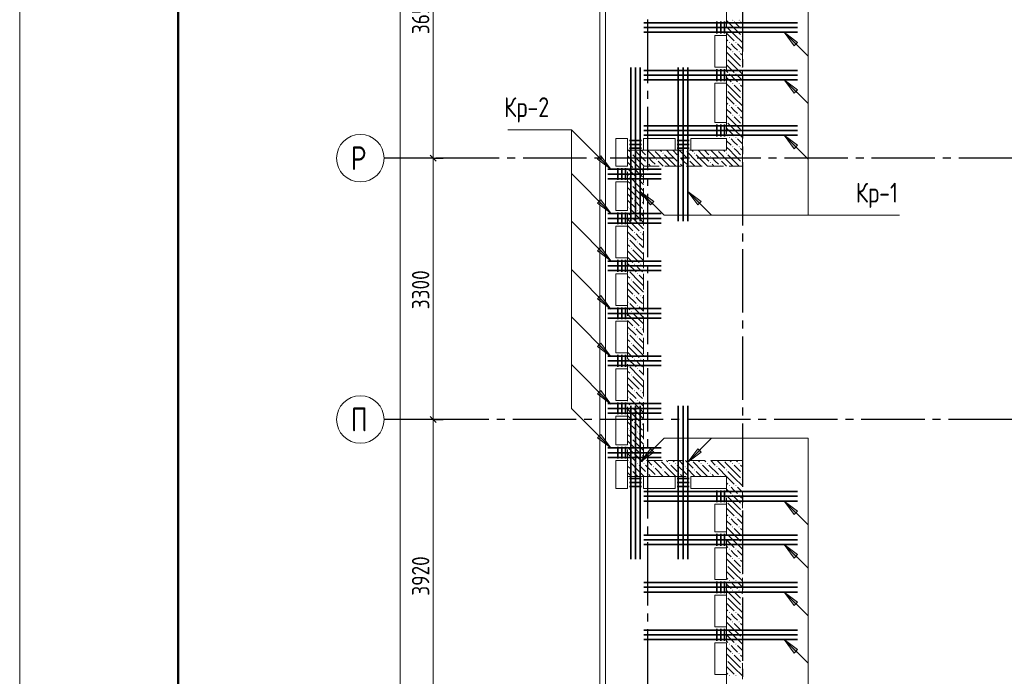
# Model space of a CAD drawing. Header units: millimetres. Extents: x 0 to 43617, y 0 to 59400.
# Tile 23 of 33: x 0 to 12429, y 46926 to 55220. Entities that reach past the tile are written whole.
import ezdxf

# ---------------------------------------------------------------- set-up
doc = ezdxf.new("R2010")
doc.units = ezdxf.units.MM
doc.linetypes.add('______2', pattern=[270, 200, -70])
doc.linetypes.add('______5', pattern=[1100, 800, -100, 100, -100])
for name, color, linetype, lineweight in [('S1 Стержни арматуры фон', 7, 'Continuous', 25), ('Standard', 7, 'Continuous', 25), ('Оси', 40, '______5', 18), ('Позиционная метка номер позиции', 7, 'Continuous', 13), ('Поперечное армирование AW фон', 7, 'Continuous', 25)]:
    doc.layers.add(name, color=color, linetype=linetype, lineweight=lineweight)
doc.layers.add('ЖБ Перекрытие верхний уровень', color=7, linetype='Continuous', lineweight=25, true_color=0xe0e0ff)
doc.layers.add('ЖБ Стена верхний уровень', color=7, linetype='Continuous', lineweight=25, true_color=0x006e00)
doc.styles.add('GOST 2.304-81', font='txt')
doc.styles.add('ISOCPEUR', font='txt')

msp = doc.modelspace()

# ---------------------------------------------------------------- hatches: boundary and pattern name
at = {"layer": 'ЖБ Стена верхний уровень', "linetype": 'Continuous', "lineweight": 18, "transparency": 33554687}
for points in [[(8994, 55213), (9001, 55220), (9007, 55213), (9001, 55207)], [(9074, 55213), (9081, 55220), (9087, 55213), (9081, 55207)], [(8924, 55137), (8927, 55133), (8924, 55130)], [(9114, 55093), (9121, 55100), (9124, 55097), (9124, 55090), (9121, 55087)], [(8954, 54933), (8961, 54940), (8967, 54933), (8961, 54927)], [(9034, 54933), (9041, 54940), (9047, 54933), (9041, 54927)], [(9114, 55013), (9121, 55020), (9124, 55017), (9124, 55010), (9121, 55007)], [(8994, 54813), (9001, 54820), (9007, 54813), (9001, 54807)], [(9074, 54813), (9081, 54820), (9087, 54813), (9081, 54807)], [(8924, 54737), (8927, 54733), (8924, 54730)], [(9114, 54693), (9121, 54700), (9124, 54697), (9124, 54690), (9121, 54687)], [(9114, 54613), (9121, 54620), (9124, 54617), (9124, 54610), (9121, 54607)], [(8954, 54533), (8961, 54540), (8967, 54533), (8961, 54527)], [(9034, 54533), (9041, 54540), (9047, 54533), (9041, 54527)], [(8924, 54337), (8927, 54333), (8924, 54330)], [(8994, 54413), (9001, 54420), (9007, 54413), (9001, 54407)], [(9074, 54413), (9081, 54420), (9087, 54413), (9081, 54407)], [(9114, 54293), (9121, 54300), (9124, 54297), (9124, 54290), (9121, 54287)], [(9114, 54213), (9121, 54220), (9124, 54217), (9124, 54210), (9121, 54207)], [(8954, 54133), (8961, 54140), (8967, 54133), (8961, 54127)], [(9034, 54133), (9041, 54140), (9047, 54133), (9041, 54127)], [(8994, 54013), (9001, 54020), (9007, 54013), (9001, 54007)], [(9074, 54013), (9081, 54020), (9087, 54013), (9081, 54007)], [(8924, 53937), (8927, 53933), (8924, 53930)], [(9114, 53893), (9121, 53900), (9124, 53897), (9124, 53890), (9121, 53887)], [(9114, 53813), (9121, 53820), (9124, 53817), (9124, 53810), (9121, 53807)], [(8954, 53733), (8961, 53740), (8967, 53733), (8961, 53727)], [(9034, 53733), (9041, 53740), (9047, 53733), (9041, 53727)], [(8004, 53570), (8001, 53567), (7998, 53570)], [(8404, 53570), (8401, 53567), (8398, 53570)], [(8804, 53570), (8801, 53567), (8798, 53570)], [(8994, 53613), (9001, 53620), (9007, 53613), (9001, 53607)], [(9074, 53613), (9081, 53620), (9087, 53613), (9081, 53607)], [(7714, 53533), (7721, 53540), (7727, 53533), (7721, 53527)], [(7914, 53493), (7921, 53500), (7927, 53493), (7921, 53487)], [(8034, 53453), (8041, 53460), (8047, 53453), (8041, 53447)], [(8114, 53533), (8121, 53540), (8127, 53533), (8121, 53527)], [(8314, 53493), (8321, 53500), (8327, 53493), (8321, 53487)], [(8434, 53453), (8441, 53460), (8447, 53453), (8441, 53447)], [(8514, 53533), (8521, 53540), (8527, 53533), (8521, 53527)], [(8714, 53493), (8721, 53500), (8727, 53493), (8721, 53487)], [(8834, 53453), (8841, 53460), (8847, 53453), (8841, 53447)], [(8914, 53533), (8921, 53540), (8927, 53533), (8921, 53527)], [(9114, 53493), (9121, 53500), (9124, 53497), (9124, 53490), (9121, 53487)], [(7754, 53333), (7761, 53340), (7767, 53333), (7761, 53327)], [(7834, 53333), (7841, 53340), (7847, 53333), (7841, 53327)], [(7914, 53413), (7921, 53420), (7927, 53413), (7921, 53407)], [(8034, 53373), (8041, 53380), (8047, 53373), (8044, 53370), (8038, 53370)], [(8314, 53413), (8321, 53420), (8327, 53413), (8321, 53407)], [(8434, 53373), (8441, 53380), (8447, 53373), (8444, 53370), (8438, 53370)], [(8714, 53413), (8721, 53420), (8727, 53413), (8721, 53407)], [(8834, 53373), (8841, 53380), (8847, 53373), (8844, 53370), (8838, 53370)], [(9114, 53413), (9121, 53420), (9124, 53417), (9124, 53410), (9121, 53407)], [(7674, 53253), (7681, 53260), (7687, 53253), (7681, 53247)], [(7794, 53213), (7801, 53220), (7807, 53213), (7801, 53207)], [(7714, 53133), (7721, 53140), (7727, 53133), (7721, 53127)], [(7674, 52853), (7681, 52860), (7687, 52853), (7681, 52847)], [(7754, 52933), (7761, 52940), (7767, 52933), (7761, 52927)], [(7834, 52933), (7841, 52940), (7847, 52933), (7841, 52927)], [(7714, 52733), (7721, 52740), (7727, 52733), (7721, 52727)], [(7794, 52813), (7801, 52820), (7807, 52813), (7801, 52807)], [(7674, 52453), (7681, 52460), (7687, 52453), (7681, 52447)], [(7754, 52533), (7761, 52540), (7767, 52533), (7761, 52527)], [(7834, 52533), (7841, 52540), (7847, 52533), (7841, 52527)], [(7714, 52333), (7721, 52340), (7727, 52333), (7721, 52327)], [(7794, 52413), (7801, 52420), (7807, 52413), (7801, 52407)], [(7754, 52133), (7761, 52140), (7767, 52133), (7761, 52127)], [(7834, 52133), (7841, 52140), (7847, 52133), (7841, 52127)], [(7674, 52053), (7681, 52060), (7687, 52053), (7681, 52047)], [(7794, 52013), (7801, 52020), (7807, 52013), (7801, 52007)], [(7714, 51933), (7721, 51940), (7727, 51933), (7721, 51927)], [(7754, 51733), (7761, 51740), (7767, 51733), (7761, 51727)], [(7834, 51733), (7841, 51740), (7847, 51733), (7841, 51727)], [(7674, 51653), (7681, 51660), (7687, 51653), (7681, 51647)], [(7794, 51613), (7801, 51620), (7807, 51613), (7801, 51607)], [(7714, 51533), (7721, 51540), (7727, 51533), (7721, 51527)], [(7754, 51333), (7761, 51340), (7767, 51333), (7761, 51327)], [(7834, 51333), (7841, 51340), (7847, 51333), (7841, 51327)], [(7674, 51253), (7681, 51260), (7687, 51253), (7681, 51247)], [(7794, 51213), (7801, 51220), (7807, 51213), (7801, 51207)], [(7714, 51133), (7721, 51140), (7727, 51133), (7721, 51127)], [(7674, 50853), (7681, 50860), (7687, 50853), (7681, 50847)], [(7754, 50933), (7761, 50940), (7767, 50933), (7761, 50927)], [(7834, 50933), (7841, 50940), (7847, 50933), (7841, 50927)], [(7714, 50733), (7721, 50740), (7727, 50733), (7721, 50727)], [(7794, 50813), (7801, 50820), (7807, 50813), (7801, 50807)], [(7754, 50533), (7761, 50540), (7767, 50533), (7761, 50527)], [(7834, 50533), (7841, 50540), (7847, 50533), (7841, 50527)], [(7674, 50453), (7681, 50460), (7687, 50453), (7681, 50447)], [(7714, 50333), (7721, 50340), (7727, 50333), (7721, 50327)], [(7794, 50413), (7801, 50420), (7807, 50413), (7801, 50407)], [(7754, 50133), (7761, 50140), (7767, 50133), (7761, 50127)], [(7834, 50133), (7841, 50140), (7847, 50133), (7841, 50127)], [(7674, 50053), (7681, 50060), (7687, 50053), (7681, 50047)], [(7794, 50013), (7801, 50020), (7807, 50013), (7801, 50007)], [(7714, 49933), (7721, 49940), (7727, 49933), (7721, 49927)], [(7754, 49733), (7761, 49740), (7767, 49733), (7761, 49727)], [(7834, 49733), (7841, 49740), (7847, 49733), (7841, 49727)], [(7674, 49653), (7681, 49660), (7687, 49653), (7684, 49650), (7678, 49650)], [(7684, 49650), (7681, 49647), (7678, 49650)], [(7794, 49613), (7801, 49620), (7807, 49613), (7801, 49607)], [(7874, 49613), (7881, 49620), (7887, 49613), (7881, 49607)], [(8084, 49650), (8081, 49647), (8078, 49650)], [(8194, 49613), (8201, 49620), (8207, 49613), (8201, 49607)], [(8274, 49613), (8281, 49620), (8287, 49613), (8281, 49607)], [(8484, 49650), (8481, 49647), (8478, 49650)], [(8594, 49613), (8601, 49620), (8607, 49613), (8601, 49607)], [(8674, 49613), (8681, 49620), (8687, 49613), (8681, 49607)], [(8884, 49650), (8881, 49647), (8878, 49650)], [(8994, 49613), (9001, 49620), (9007, 49613), (9001, 49607)], [(9074, 49613), (9081, 49620), (9087, 49613), (9081, 49607)], [(7714, 49533), (7721, 49540), (7727, 49533), (7721, 49527)], [(7914, 49493), (7921, 49500), (7927, 49493), (7921, 49487)], [(7994, 49573), (8001, 49580), (8007, 49573), (8001, 49567)], [(8114, 49533), (8121, 49540), (8127, 49533), (8121, 49527)], [(8314, 49493), (8321, 49500), (8327, 49493), (8321, 49487)], [(8394, 49573), (8401, 49580), (8407, 49573), (8401, 49567)], [(8514, 49533), (8521, 49540), (8527, 49533), (8521, 49527)], [(8714, 49493), (8721, 49500), (8727, 49493), (8721, 49487)], [(8794, 49573), (8801, 49580), (8807, 49573), (8801, 49567)], [(8914, 49533), (8921, 49540), (8924, 49537), (8924, 49530), (8921, 49527)], [(8924, 49537), (8927, 49533), (8924, 49530)], [(9114, 49493), (9121, 49500), (9124, 49497), (9124, 49490), (9121, 49487)], [(8034, 49453), (8041, 49460), (8047, 49453), (8044, 49450), (8038, 49450)], [(8434, 49453), (8441, 49460), (8447, 49453), (8444, 49450), (8438, 49450)], [(8834, 49453), (8841, 49460), (8847, 49453), (8844, 49450), (8838, 49450)], [(9114, 49413), (9121, 49420), (9124, 49417), (9124, 49410), (9121, 49407)], [(8954, 49333), (8961, 49340), (8967, 49333), (8961, 49327)], [(8994, 49213), (9001, 49220), (9007, 49213), (9001, 49207)], [(9034, 49333), (9041, 49340), (9047, 49333), (9041, 49327)], [(9074, 49213), (9081, 49220), (9087, 49213), (9081, 49207)], [(8924, 49137), (8927, 49133), (8924, 49130)], [(9114, 49093), (9121, 49100), (9124, 49097), (9124, 49090), (9121, 49087)], [(9114, 49013), (9121, 49020), (9124, 49017), (9124, 49010), (9121, 49007)], [(8954, 48933), (8961, 48940), (8967, 48933), (8961, 48927)], [(9034, 48933), (9041, 48940), (9047, 48933), (9041, 48927)], [(8924, 48737), (8927, 48733), (8924, 48730)], [(8994, 48813), (9001, 48820), (9007, 48813), (9001, 48807)], [(9074, 48813), (9081, 48820), (9087, 48813), (9081, 48807)], [(9114, 48693), (9121, 48700), (9124, 48697), (9124, 48690), (9121, 48687)], [(9114, 48613), (9121, 48620), (9124, 48617), (9124, 48610), (9121, 48607)], [(8954, 48533), (8961, 48540), (8967, 48533), (8961, 48527)], [(9034, 48533), (9041, 48540), (9047, 48533), (9041, 48527)], [(8994, 48413), (9001, 48420), (9007, 48413), (9001, 48407)], [(9074, 48413), (9081, 48420), (9087, 48413), (9081, 48407)], [(8924, 48337), (8927, 48333), (8924, 48330)], [(9114, 48293), (9121, 48300), (9124, 48297), (9124, 48290), (9121, 48287)], [(8954, 48133), (8961, 48140), (8967, 48133), (8961, 48127)], [(9034, 48133), (9041, 48140), (9047, 48133), (9041, 48127)], [(9114, 48213), (9121, 48220), (9124, 48217), (9124, 48210), (9121, 48207)], [(8994, 48013), (9001, 48020), (9007, 48013), (9001, 48007)], [(9074, 48013), (9081, 48020), (9087, 48013), (9081, 48007)], [(8924, 47937), (8927, 47933), (8924, 47930)], [(9114, 47893), (9121, 47900), (9124, 47897), (9124, 47890), (9121, 47887)], [(8954, 47733), (8961, 47740), (8967, 47733), (8961, 47727)], [(9034, 47733), (9041, 47740), (9047, 47733), (9041, 47727)], [(9114, 47813), (9121, 47820), (9124, 47817), (9124, 47810), (9121, 47807)], [(8994, 47613), (9001, 47620), (9007, 47613), (9001, 47607)], [(9074, 47613), (9081, 47620), (9087, 47613), (9081, 47607)], [(8924, 47537), (8927, 47533), (8924, 47530)], [(9114, 47493), (9121, 47500), (9124, 47497), (9124, 47490), (9121, 47487)], [(9114, 47413), (9121, 47420), (9124, 47417), (9124, 47410), (9121, 47407)], [(8954, 47333), (8961, 47340), (8967, 47333), (8961, 47327)], [(9034, 47333), (9041, 47340), (9047, 47333), (9041, 47327)], [(8924, 47137), (8927, 47133), (8924, 47130)], [(8994, 47213), (9001, 47220), (9007, 47213), (9001, 47207)], [(9074, 47213), (9081, 47220), (9087, 47213), (9081, 47207)], [(9114, 47093), (9121, 47100), (9124, 47097), (9124, 47090), (9121, 47087)], [(9114, 47013), (9121, 47020), (9124, 47017), (9124, 47010), (9121, 47007)], [(8954, 46933), (8961, 46940), (8967, 46933), (8961, 46927)], [(9034, 46933), (9041, 46940), (9047, 46933), (9041, 46927)]]:
    msp.add_hatch(color=7, dxfattribs=at).paths.add_polyline_path(points, flags=16)
at = {"layer": 'Позиционная метка номер позиции', "linetype": 'Continuous', "lineweight": 13, "transparency": 33554687}
for points in [[(9778, 54890), (9651, 55060), (9820, 54933)], [(9778, 54290), (9651, 54460), (9820, 54333)], [(9778, 53590), (9651, 53760), (9820, 53633)], [(9778, 53590), (9651, 53760), (9820, 53633)], [(7337, 53500), (7464, 53330), (7294, 53457)], [(7961, 52880), (7834, 53050), (8004, 52923)], [(7961, 52880), (7834, 53050), (8004, 52923)], [(8561, 52880), (8434, 53050), (8604, 52923)], [(7337, 52945), (7464, 52775), (7294, 52902)], [(7337, 52345), (7464, 52175), (7294, 52302)], [(7337, 51735), (7464, 51565), (7294, 51692)], [(7337, 51135), (7464, 50965), (7294, 51092)], [(7337, 50535), (7464, 50365), (7294, 50492)], [(7337, 49980), (7464, 49810), (7294, 49937)], [(7337, 49980), (7464, 49810), (7294, 49937)], [(8004, 49759), (7834, 49632), (7961, 49801)], [(8004, 49759), (7834, 49632), (7961, 49801)], [(8604, 49759), (8434, 49632), (8561, 49801)], [(9778, 48970), (9651, 49140), (9820, 49013)], [(9778, 48420), (9651, 48590), (9820, 48463)], [(9778, 47820), (9651, 47990), (9820, 47863)], [(9778, 47220), (9651, 47390), (9820, 47263)]]:
    msp.add_hatch(color=7, dxfattribs=at).paths.add_polyline_path(points, flags=16)

# ---------------------------------------------------------------- linework, layer by layer
at = {"layer": 'S1 Стержни арматуры фон', "color": 7, "linetype": 'Continuous', "lineweight": 35, "transparency": 33554687}
for p, q in [((7880, 55180), (9818, 55180)), ((7880, 55180), (9818, 55180)), ((7880, 55120), (9818, 55120)), ((7880, 55120), (9818, 55120)), ((7880, 55060), (9818, 55060)), ((7880, 55060), (9818, 55060)), ((7714, 54614), (7714, 52676)), ((7714, 54614), (7714, 52676)), ((7774, 54614), (7774, 52676)), ((7774, 54614), (7774, 52676)), ((7834, 54614), (7834, 52676)), ((7834, 54614), (7834, 52676)), ((7880, 54580), (9818, 54580)), ((7880, 54580), (9818, 54580)), ((8314, 54614), (8314, 52676)), ((8314, 54614), (8314, 52676)), ((8374, 54614), (8374, 52676)), ((8374, 54614), (8374, 52676)), ((8434, 54614), (8434, 52676)), ((8434, 54614), (8434, 52676)), ((7880, 54520), (9818, 54520)), ((7880, 54520), (9818, 54520)), ((7880, 54460), (9818, 54460)), ((7880, 54460), (9818, 54460)), ((7880, 53880), (9818, 53880)), ((7880, 53880), (9818, 53880)), ((7880, 53820), (9818, 53820)), ((7880, 53820), (9818, 53820)), ((7880, 53760), (9818, 53760)), ((7880, 53760), (9818, 53760)), ((7424, 53330), (8096, 53330)), ((7424, 53270), (8096, 53270)), ((7424, 53210), (8096, 53210)), ((7424, 52770), (8096, 52770)), ((7424, 52710), (8096, 52710)), ((7424, 52650), (8096, 52650)), ((7424, 52170), (8096, 52170)), ((7424, 52110), (8096, 52110)), ((7424, 52050), (8096, 52050)), ((7424, 51570), (8096, 51570)), ((7424, 51510), (8096, 51510)), ((7424, 51450), (8096, 51450)), ((7424, 50970), (8096, 50970)), ((7424, 50910), (8096, 50910)), ((7424, 50850), (8096, 50850)), ((7424, 50370), (8096, 50370)), ((7714, 50344), (7714, 48406)), ((7714, 50344), (7714, 48406)), ((7774, 50344), (7774, 48406)), ((7774, 50344), (7774, 48406)), ((7834, 50344), (7834, 48406)), ((7834, 50344), (7834, 48406)), ((8314, 50344), (8314, 48406)), ((8314, 50344), (8314, 48406)), ((8374, 50344), (8374, 48406)), ((8374, 50344), (8374, 48406)), ((8434, 50344), (8434, 48406)), ((8434, 50344), (8434, 48406)), ((7424, 50310), (8096, 50310)), ((7424, 50250), (8096, 50250)), ((7424, 49810), (8096, 49810)), ((7424, 49750), (8096, 49750)), ((7424, 49690), (8096, 49690)), ((7880, 49260), (9818, 49260)), ((7880, 49260), (9818, 49260)), ((7880, 49200), (9818, 49200)), ((7880, 49200), (9818, 49200)), ((7880, 49140), (9818, 49140)), ((7880, 49140), (9818, 49140)), ((7880, 48710), (9818, 48710)), ((7880, 48710), (9818, 48710)), ((7880, 48650), (9818, 48650)), ((7880, 48650), (9818, 48650)), ((7880, 48590), (9818, 48590)), ((7880, 48590), (9818, 48590)), ((7880, 48110), (9818, 48110)), ((7880, 48110), (9818, 48110)), ((7880, 48050), (9818, 48050)), ((7880, 48050), (9818, 48050)), ((7880, 47990), (9818, 47990)), ((7880, 47990), (9818, 47990)), ((7880, 47510), (9818, 47510)), ((7880, 47510), (9818, 47510)), ((7880, 47450), (9818, 47450)), ((7880, 47450), (9818, 47450)), ((7880, 47390), (9818, 47390)), ((7880, 47390), (9818, 47390))]:
    msp.add_line(p, q, dxfattribs=at)
at = {"layer": 'Standard', "color": 7, "linetype": 'Continuous', "lineweight": 13, "transparency": 33554687}
for p, q in [((5221, 53470), (5221, 57120)), ((5221, 50170), (5221, 53470)), ((5221, 46250), (5221, 50170))]:
    msp.add_line(p, q, dxfattribs=at)
at = {"layer": 'Standard', "color": 251, "linetype": 'Continuous', "lineweight": -3, "true_color": 0x656565, "transparency": 33554687}
for p, q in [((5221, 53470), (5096, 53470)), ((5221, 53470), (5346, 53470)), ((5221, 50170), (5096, 50170)), ((5221, 50170), (5346, 50170))]:
    msp.add_line(p, q, dxfattribs=at)
at = {"layer": 'Standard', "color": 7, "linetype": 'Continuous', "lineweight": 25, "transparency": 33554687}
for p, q in [((5258, 53433), (5183, 53508)), ((5258, 50133), (5183, 50208))]:
    msp.add_line(p, q, dxfattribs=at)
at = {"layer": 'Standard', "color": 7, "linetype": 'Continuous', "lineweight": 13, "transparency": 33554687}
msp.add_lwpolyline([(0, 0), (42000, 0), (42000, 59400), (0, 59400), (0, 0)], close=True, dxfattribs=at)
at = {"layer": 'Standard', "color": 7, "linetype": 'Continuous', "lineweight": 50, "transparency": 33554687}
msp.add_lwpolyline([(2000, 58900), (41500, 58900), (41500, 500), (2000, 500), (2000, 58900)], close=True, dxfattribs=at)
at = {"layer": 'Standard', "color": 254, "linetype": 'Continuous', "lineweight": 13, "true_color": 0xc4c4ff, "transparency": 33554687}
msp.add_lwpolyline([(7324, 10030), (33149, 10030), (33149, 57295), (7324, 57295), (7324, 10030)], dxfattribs=at)
at = {"layer": 'Standard', "color": 7, "linetype": 'Continuous', "lineweight": 13, "transparency": 33554687}
msp.add_lwpolyline([(4802, 10630), (4802, 33448), (4802, 33448), (4802, 57120)], dxfattribs=at)
at = {"layer": 'Standard', "color": 251, "linetype": 'Continuous', "lineweight": -3, "true_color": 0x656565, "transparency": 33554687}
for points in [[(5221, 53470), (5204, 53470), (5204, 53470), (4700, 53470)], [(5221, 50170), (5204, 50170), (5204, 50170), (5204, 50170), (5204, 50170), (4700, 50170)]]:
    msp.add_lwpolyline(points, dxfattribs=at)
at = {"layer": 'ЖБ Перекрытие верхний уровень', "color": 7, "linetype": 'Continuous', "lineweight": 18, "transparency": 33554687}
for p, q in [((7394, 57220), (7394, 22670)), ((8774, 55020), (8924, 55020)), ((8774, 54620), (8774, 55020)), ((8924, 55020), (8924, 54620)), ((8924, 54620), (8774, 54620)), ((8774, 53920), (8774, 54420)), ((8774, 54420), (8924, 54420)), ((8924, 54420), (8924, 53920)), ((8924, 53920), (8774, 53920)), ((7524, 53720), (7674, 53720)), ((7524, 53370), (7524, 53720)), ((7674, 53720), (7674, 53370)), ((7874, 53570), (7874, 53720)), ((7874, 53720), (8274, 53720)), ((8274, 53720), (8274, 53570)), ((8474, 53570), (8474, 53720)), ((8474, 53720), (8924, 53720)), ((8924, 53720), (8924, 53570)), ((8274, 53570), (7874, 53570)), ((8924, 53570), (8474, 53570)), ((7674, 53370), (7524, 53370)), ((7524, 52810), (7524, 53170)), ((7524, 53170), (7674, 53170)), ((7674, 53170), (7674, 52810)), ((7674, 52810), (7524, 52810)), ((7524, 52610), (7674, 52610)), ((7524, 52210), (7524, 52610)), ((7674, 52610), (7674, 52210)), ((7674, 52210), (7524, 52210)), ((7524, 51610), (7524, 52010)), ((7524, 52010), (7674, 52010)), ((7674, 52010), (7674, 51610)), ((7674, 51610), (7524, 51610)), ((7524, 51410), (7674, 51410)), ((7524, 51010), (7524, 51410)), ((7674, 51410), (7674, 51010)), ((7674, 51010), (7524, 51010)), ((7524, 50410), (7524, 50810)), ((7524, 50810), (7674, 50810)), ((7674, 50810), (7674, 50410)), ((7674, 50410), (7524, 50410)), ((7524, 50210), (7674, 50210)), ((7524, 49850), (7524, 50210)), ((7674, 50210), (7674, 49850)), ((7674, 49850), (7524, 49850)), ((7524, 49300), (7524, 49650)), ((7524, 49650), (7674, 49650)), ((7674, 49650), (7674, 49300)), ((7874, 49300), (7874, 49450)), ((7874, 49450), (8274, 49450)), ((8274, 49450), (8274, 49300)), ((8474, 49300), (8474, 49450)), ((8474, 49450), (8924, 49450)), ((8924, 49450), (8924, 49300)), ((7674, 49300), (7524, 49300)), ((8274, 49300), (7874, 49300)), ((8924, 49300), (8474, 49300)), ((8774, 48750), (8774, 49100)), ((8774, 49100), (8924, 49100)), ((8924, 49100), (8924, 48750)), ((8924, 48750), (8774, 48750)), ((8774, 48550), (8924, 48550)), ((8774, 48150), (8774, 48550)), ((8924, 48550), (8924, 48150)), ((8924, 48150), (8774, 48150)), ((8774, 47950), (8924, 47950)), ((8774, 47550), (8774, 47950)), ((8924, 47950), (8924, 47550)), ((8924, 47550), (8774, 47550)), ((8774, 47350), (8924, 47350)), ((8774, 46950), (8774, 47350)), ((8924, 47350), (8924, 46950)), ((8924, 46950), (8774, 46950))]:
    msp.add_line(p, q, dxfattribs=at)
at = {"layer": 'ЖБ Стена верхний уровень', "color": 251, "linetype": '______2', "lineweight": 13, "true_color": 0x656565, "transparency": 33554687}
for p, q in [((8924, 57220), (8924, 53570)), ((9124, 53570), (9124, 57020)), ((7874, 53570), (7674, 53570)), ((7674, 53570), (7674, 49650)), ((8924, 53570), (7874, 53570)), ((9124, 53370), (9124, 53570)), ((7874, 49650), (7874, 53370)), ((7874, 53370), (9124, 53370)), ((7674, 49650), (7674, 49450)), ((8924, 49650), (7874, 49650)), ((9124, 49650), (8924, 49650)), ((9124, 46350), (9124, 49650)), ((7674, 49450), (8924, 49450)), ((8924, 49450), (8924, 43050))]:
    msp.add_line(p, q, dxfattribs=at)
at = {"layer": 'ЖБ Стена верхний уровень', "color": 9, "linetype": 'Continuous', "lineweight": 18, "true_color": 0xc7c7c7, "transparency": 33554687}
for p, q in [((9021, 55113), (8924, 55210)), ((9021, 55193), (9101, 55113)), ((9101, 55193), (9124, 55170)), ((8941, 55113), (9021, 55033)), ((9021, 55113), (9101, 55033)), ((8941, 55033), (8924, 55050)), ((8924, 54970), (8941, 54953)), ((8941, 55033), (9021, 54953)), ((9021, 55033), (9124, 54930)), ((8924, 54890), (8981, 54833)), ((9021, 54873), (8981, 54913)), ((9061, 54833), (9021, 54873)), ((9061, 54913), (9124, 54850)), ((9021, 54713), (8924, 54810)), ((8941, 54713), (9021, 54633)), ((9021, 54793), (9101, 54713)), ((9021, 54713), (9101, 54633)), ((9101, 54793), (9124, 54770)), ((8941, 54633), (8924, 54650)), ((8924, 54570), (8941, 54553)), ((8941, 54633), (9021, 54553)), ((9021, 54633), (9124, 54530)), ((8924, 54490), (8981, 54433)), ((9021, 54473), (8981, 54513)), ((9061, 54433), (9021, 54473)), ((9061, 54513), (9124, 54450)), ((9021, 54313), (8924, 54410)), ((9021, 54393), (9101, 54313)), ((9101, 54393), (9124, 54370)), ((8941, 54233), (8924, 54250)), ((8941, 54313), (9021, 54233)), ((8941, 54233), (9021, 54153)), ((9021, 54313), (9101, 54233)), ((9021, 54233), (9124, 54130)), ((8924, 54170), (8941, 54153)), ((8924, 54090), (8981, 54033)), ((9021, 54073), (8981, 54113)), ((9061, 54033), (9021, 54073)), ((9061, 54113), (9124, 54050)), ((9021, 53913), (8924, 54010)), ((9021, 53993), (9101, 53913)), ((9101, 53993), (9124, 53970)), ((8941, 53833), (8924, 53850)), ((8941, 53913), (9021, 53833)), ((8941, 53833), (9021, 53753)), ((9021, 53913), (9101, 53833)), ((9021, 53833), (9124, 53730)), ((8924, 53770), (8941, 53753)), ((9021, 53673), (8981, 53713)), ((9061, 53713), (9124, 53650)), ((7684, 53570), (7701, 53553)), ((7821, 53513), (7764, 53570)), ((7844, 53570), (7874, 53540)), ((7924, 53570), (8021, 53473)), ((8084, 53570), (8101, 53553)), ((8221, 53513), (8164, 53570)), ((8244, 53570), (8301, 53513)), ((8324, 53570), (8421, 53473)), ((8484, 53570), (8501, 53553)), ((8621, 53513), (8564, 53570)), ((8644, 53570), (8701, 53513)), ((8724, 53570), (8821, 53473)), ((8884, 53570), (8901, 53553)), ((8924, 53690), (8981, 53633)), ((8964, 53570), (8924, 53610)), ((9021, 53513), (8964, 53570)), ((9061, 53633), (9021, 53673)), ((9021, 53593), (9044, 53570)), ((9044, 53570), (9101, 53513)), ((9101, 53593), (9124, 53570)), ((7741, 53433), (7674, 53500)), ((7741, 53513), (7821, 53433)), ((7821, 53513), (7874, 53460)), ((7874, 53540), (7901, 53513)), ((7874, 53460), (7901, 53433)), ((7981, 53433), (7941, 53473)), ((8141, 53433), (8021, 53553)), ((8141, 53513), (8221, 53433)), ((8221, 53513), (8301, 53433)), ((8381, 53433), (8341, 53473)), ((8541, 53433), (8421, 53553)), ((8541, 53513), (8621, 53433)), ((8621, 53513), (8701, 53433)), ((8781, 53433), (8741, 53473)), ((8941, 53433), (8821, 53553)), ((8941, 53513), (9021, 53433)), ((9021, 53513), (9101, 53433)), ((7674, 53420), (7741, 53353)), ((7674, 53340), (7781, 53233)), ((7741, 53433), (7821, 53353)), ((7821, 53433), (7874, 53380)), ((7874, 53380), (7884, 53370)), ((7941, 53393), (7964, 53370)), ((8021, 53393), (7981, 53433)), ((8061, 53433), (8124, 53370)), ((8141, 53433), (8204, 53370)), ((8221, 53433), (8284, 53370)), ((8341, 53393), (8364, 53370)), ((8421, 53393), (8381, 53433)), ((8461, 53433), (8524, 53370)), ((8541, 53433), (8604, 53370)), ((8621, 53433), (8684, 53370)), ((8741, 53393), (8764, 53370)), ((8821, 53393), (8781, 53433)), ((8861, 53433), (8924, 53370)), ((8941, 53433), (9004, 53370)), ((9021, 53433), (9084, 53370)), ((7821, 53113), (7701, 53233)), ((7821, 53273), (7781, 53313)), ((7861, 53233), (7821, 53273)), ((7861, 53313), (7874, 53300)), ((7674, 53180), (7701, 53153)), ((7741, 53033), (7674, 53100)), ((7741, 53113), (7821, 53033)), ((7821, 53193), (7874, 53140)), ((7821, 53113), (7874, 53060)), ((7674, 53020), (7741, 52953)), ((7741, 53033), (7821, 52953)), ((7821, 53033), (7874, 52980)), ((7674, 52940), (7781, 52833)), ((7821, 52713), (7701, 52833)), ((7821, 52873), (7781, 52913)), ((7861, 52833), (7821, 52873)), ((7861, 52913), (7874, 52900)), ((7674, 52780), (7701, 52753)), ((7741, 52633), (7674, 52700)), ((7741, 52713), (7821, 52633)), ((7821, 52793), (7874, 52740)), ((7821, 52713), (7874, 52660)), ((7674, 52620), (7741, 52553)), ((7741, 52633), (7821, 52553)), ((7821, 52633), (7874, 52580)), ((7674, 52540), (7781, 52433)), ((7821, 52473), (7781, 52513)), ((7861, 52433), (7821, 52473)), ((7861, 52513), (7874, 52500)), ((7674, 52380), (7701, 52353)), ((7821, 52313), (7701, 52433)), ((7821, 52393), (7874, 52340)), ((7741, 52233), (7674, 52300)), ((7674, 52220), (7741, 52153)), ((7741, 52313), (7821, 52233)), ((7741, 52233), (7821, 52153)), ((7821, 52313), (7874, 52260)), ((7821, 52233), (7874, 52180)), ((7674, 52140), (7781, 52033)), ((7821, 52073), (7781, 52113)), ((7861, 52113), (7874, 52100)), ((7674, 51980), (7701, 51953)), ((7821, 51913), (7701, 52033)), ((7861, 52033), (7821, 52073)), ((7821, 51993), (7874, 51940)), ((7741, 51833), (7674, 51900)), ((7741, 51913), (7821, 51833)), ((7741, 51833), (7821, 51753)), ((7821, 51913), (7874, 51860)), ((7821, 51833), (7874, 51780)), ((7674, 51820), (7741, 51753)), ((7674, 51740), (7781, 51633)), ((7821, 51673), (7781, 51713)), ((7861, 51713), (7874, 51700)), ((7821, 51513), (7701, 51633)), ((7861, 51633), (7821, 51673)), ((7821, 51593), (7874, 51540)), ((7674, 51580), (7701, 51553)), ((7741, 51433), (7674, 51500)), ((7741, 51513), (7821, 51433)), ((7821, 51513), (7874, 51460)), ((7674, 51420), (7741, 51353)), ((7674, 51340), (7781, 51233)), ((7741, 51433), (7821, 51353)), ((7821, 51433), (7874, 51380)), ((7821, 51113), (7701, 51233)), ((7821, 51273), (7781, 51313)), ((7861, 51233), (7821, 51273)), ((7861, 51313), (7874, 51300)), ((7674, 51180), (7701, 51153)), ((7741, 51033), (7674, 51100)), ((7741, 51113), (7821, 51033)), ((7821, 51193), (7874, 51140)), ((7821, 51113), (7874, 51060)), ((7674, 51020), (7741, 50953)), ((7741, 51033), (7821, 50953)), ((7821, 51033), (7874, 50980)), ((7674, 50940), (7781, 50833)), ((7821, 50873), (7781, 50913)), ((7861, 50833), (7821, 50873)), ((7861, 50913), (7874, 50900)), ((7674, 50780), (7701, 50753)), ((7821, 50713), (7701, 50833)), ((7741, 50713), (7821, 50633)), ((7821, 50793), (7874, 50740)), ((7821, 50713), (7874, 50660)), ((7741, 50633), (7674, 50700)), ((7674, 50620), (7741, 50553)), ((7741, 50633), (7821, 50553)), ((7821, 50633), (7874, 50580)), ((7674, 50540), (7781, 50433)), ((7821, 50473), (7781, 50513)), ((7861, 50433), (7821, 50473)), ((7861, 50513), (7874, 50500)), ((7674, 50380), (7701, 50353)), ((7821, 50313), (7701, 50433)), ((7821, 50393), (7874, 50340)), ((7741, 50233), (7674, 50300)), ((7674, 50220), (7741, 50153)), ((7741, 50313), (7821, 50233)), ((7741, 50233), (7821, 50153)), ((7821, 50313), (7874, 50260)), ((7821, 50233), (7874, 50180)), ((7674, 50140), (7781, 50033)), ((7821, 50073), (7781, 50113)), ((7861, 50113), (7874, 50100)), ((7674, 49980), (7701, 49953)), ((7821, 49913), (7701, 50033)), ((7861, 50033), (7821, 50073)), ((7821, 49993), (7874, 49940)), ((7741, 49833), (7674, 49900)), ((7741, 49913), (7821, 49833)), ((7821, 49913), (7874, 49860)), ((7674, 49820), (7741, 49753)), ((7674, 49740), (7764, 49650)), ((7741, 49833), (7821, 49753)), ((7821, 49833), (7874, 49780)), ((7821, 49513), (7701, 49633)), ((7764, 49650), (7781, 49633)), ((7821, 49673), (7781, 49713)), ((7844, 49650), (7821, 49673)), ((7821, 49593), (7901, 49513)), ((7861, 49633), (7844, 49650)), ((7861, 49713), (7874, 49700)), ((7901, 49593), (8021, 49473)), ((7924, 49650), (7981, 49593)), ((8004, 49650), (8101, 49553)), ((8221, 49513), (8101, 49633)), ((8164, 49650), (8181, 49633)), ((8221, 49593), (8301, 49513)), ((8261, 49633), (8244, 49650)), ((8301, 49593), (8421, 49473)), ((8324, 49650), (8381, 49593)), ((8404, 49650), (8501, 49553)), ((8621, 49513), (8501, 49633)), ((8564, 49650), (8581, 49633)), ((8621, 49593), (8701, 49513)), ((8661, 49633), (8644, 49650)), ((8701, 49593), (8821, 49473)), ((8724, 49650), (8781, 49593)), ((8804, 49650), (8901, 49553)), ((8924, 49610), (8901, 49633)), ((9021, 49513), (8924, 49610)), ((8964, 49650), (8981, 49633)), ((9021, 49593), (9101, 49513)), ((9061, 49633), (9044, 49650)), ((9101, 49593), (9124, 49570)), ((7674, 49580), (7701, 49553)), ((7724, 49450), (7674, 49500)), ((7741, 49513), (7804, 49450)), ((7821, 49513), (7884, 49450)), ((7964, 49450), (7941, 49473)), ((8124, 49450), (8021, 49553)), ((8141, 49513), (8204, 49450)), ((8221, 49513), (8284, 49450)), ((8364, 49450), (8341, 49473)), ((8524, 49450), (8421, 49553)), ((8541, 49513), (8604, 49450)), ((8621, 49513), (8684, 49450)), ((8764, 49450), (8741, 49473)), ((8924, 49450), (8821, 49553)), ((8941, 49513), (9021, 49433)), ((9021, 49513), (9101, 49433)), ((8941, 49433), (8924, 49450)), ((8924, 49370), (8941, 49353)), ((8941, 49433), (9021, 49353)), ((9021, 49433), (9124, 49330)), ((8924, 49290), (8981, 49233)), ((9021, 49273), (8981, 49313)), ((9061, 49233), (9021, 49273)), ((9061, 49313), (9124, 49250)), ((9021, 49113), (8924, 49210)), ((8941, 49113), (9021, 49033)), ((9021, 49193), (9101, 49113)), ((9021, 49113), (9101, 49033)), ((9101, 49193), (9124, 49170)), ((8941, 49033), (8924, 49050)), ((8941, 49033), (9021, 48953)), ((9021, 49033), (9124, 48930)), ((8924, 48970), (8941, 48953)), ((8924, 48890), (8981, 48833)), ((9021, 48873), (8981, 48913)), ((9061, 48833), (9021, 48873)), ((9061, 48913), (9124, 48850)), ((9021, 48713), (8924, 48810)), ((9021, 48793), (9101, 48713)), ((9101, 48793), (9124, 48770)), ((8941, 48633), (8924, 48650)), ((8941, 48713), (9021, 48633)), ((8941, 48633), (9021, 48553)), ((9021, 48713), (9101, 48633)), ((9021, 48633), (9124, 48530)), ((8924, 48570), (8941, 48553)), ((8924, 48490), (8981, 48433)), ((9021, 48473), (8981, 48513)), ((9061, 48433), (9021, 48473)), ((9061, 48513), (9124, 48450)), ((9021, 48313), (8924, 48410)), ((9021, 48393), (9101, 48313)), ((9101, 48393), (9124, 48370)), ((8941, 48233), (8924, 48250)), ((8941, 48313), (9021, 48233)), ((8941, 48233), (9021, 48153)), ((9021, 48313), (9101, 48233)), ((9021, 48233), (9124, 48130)), ((8924, 48170), (8941, 48153)), ((9021, 48073), (8981, 48113)), ((9061, 48113), (9124, 48050)), ((8924, 48090), (8981, 48033)), ((9021, 47913), (8924, 48010)), ((9061, 48033), (9021, 48073)), ((9021, 47993), (9101, 47913)), ((9101, 47993), (9124, 47970)), ((8941, 47913), (9021, 47833)), ((9021, 47913), (9101, 47833)), ((8941, 47833), (8924, 47850)), ((8924, 47770), (8941, 47753)), ((8941, 47833), (9021, 47753)), ((9021, 47833), (9124, 47730)), ((8924, 47690), (8981, 47633)), ((9021, 47513), (8924, 47610)), ((9021, 47673), (8981, 47713)), ((9061, 47633), (9021, 47673)), ((9061, 47713), (9124, 47650)), ((8941, 47513), (9021, 47433)), ((9021, 47593), (9101, 47513)), ((9021, 47513), (9101, 47433)), ((9101, 47593), (9124, 47570)), ((8941, 47433), (8924, 47450)), ((8924, 47370), (8941, 47353)), ((8941, 47433), (9021, 47353)), ((9021, 47433), (9124, 47330)), ((8924, 47290), (8981, 47233)), ((9021, 47273), (8981, 47313)), ((9061, 47233), (9021, 47273)), ((9061, 47313), (9124, 47250)), ((9021, 47113), (8924, 47210)), ((8941, 47113), (9021, 47033)), ((9021, 47193), (9101, 47113)), ((9021, 47113), (9101, 47033)), ((9101, 47193), (9124, 47170)), ((8941, 47033), (8924, 47050)), ((8941, 47033), (9021, 46953)), ((9021, 47033), (9124, 46930)), ((8924, 46970), (8941, 46953))]:
    msp.add_line(p, q, dxfattribs=at)
at = {"layer": 'Оси', "color": 8, "linetype": '______5', "lineweight": -3, "transparency": 33554687}
for p, q in [((9124, 57820), (9124, 7100)), ((7924, 57420), (7924, 7100)), ((22554, 53470), (4600, 53470)), ((26824, 50170), (4600, 50170))]:
    msp.add_line(p, q, dxfattribs=at)
at = {"layer": 'Оси', "color": 7, "linetype": 'Continuous', "lineweight": 13, "transparency": 33554687}
for centre in [(4300, 53470), (4300, 50170)]:
    msp.add_circle(centre, 300, dxfattribs=at)
at = {"layer": 'Позиционная метка номер позиции', "color": 7, "linetype": 'Continuous', "lineweight": 13, "transparency": 33554687}
for p, q in [((9651, 55060), (9951, 54760)), ((9651, 55060), (9651, 55060)), ((9651, 55060), (9651, 55060)), ((9651, 55060), (9651, 55060)), ((9651, 55060), (9820, 54933)), ((9778, 54890), (9651, 55060)), ((9820, 54933), (9778, 54890)), ((9799, 54912), (9810, 54901)), ((9651, 54460), (9951, 54160)), ((9651, 54460), (9651, 54460)), ((9651, 54460), (9651, 54460)), ((9651, 54460), (9651, 54460)), ((9651, 54460), (9820, 54333)), ((9778, 54290), (9651, 54460)), ((9820, 54333), (9778, 54290)), ((9799, 54312), (9810, 54301)), ((9651, 53760), (9651, 53760)), ((9651, 53760), (9651, 53760)), ((9651, 53760), (9651, 53760)), ((9651, 53760), (9820, 53633)), ((9778, 53590), (9651, 53760)), ((9651, 53760), (9951, 53460)), ((9651, 53760), (9651, 53760)), ((9651, 53760), (9651, 53760)), ((9651, 53760), (9651, 53760)), ((9651, 53760), (9820, 53633)), ((9778, 53590), (9651, 53760)), ((9820, 53633), (9778, 53590)), ((9820, 53633), (9778, 53590)), ((9799, 53612), (9810, 53601)), ((9799, 53612), (9810, 53601)), ((7294, 53457), (7337, 53500)), ((7464, 53330), (7294, 53457)), ((7316, 53478), (7305, 53489)), ((7337, 53500), (7464, 53330)), ((7464, 53330), (7464, 53330)), ((7464, 53330), (7464, 53330)), ((7464, 53330), (7464, 53330)), ((7464, 52775), (6964, 53275)), ((7834, 53050), (7834, 53050)), ((7834, 53050), (7834, 53050)), ((7834, 53050), (7834, 53050)), ((7834, 53050), (8004, 52923)), ((7961, 52880), (7834, 53050)), ((7834, 53050), (8134, 52750)), ((7834, 53050), (7834, 53050)), ((7834, 53050), (7834, 53050)), ((7834, 53050), (7834, 53050)), ((7834, 53050), (8004, 52923)), ((7961, 52880), (7834, 53050)), ((8434, 53050), (8734, 52750)), ((8434, 53050), (8434, 53050)), ((8434, 53050), (8434, 53050)), ((8434, 53050), (8434, 53050)), ((8434, 53050), (8604, 52923)), ((8561, 52880), (8434, 53050)), ((7294, 52902), (7337, 52945)), ((7464, 52775), (7294, 52902)), ((7316, 52923), (7305, 52934)), ((7337, 52945), (7464, 52775)), ((8004, 52923), (7961, 52880)), ((8004, 52923), (7961, 52880)), ((7982, 52902), (7993, 52891)), ((7982, 52902), (7993, 52891)), ((8604, 52923), (8561, 52880)), ((8582, 52902), (8593, 52891)), ((7464, 52775), (7464, 52775)), ((7464, 52775), (7464, 52775)), ((7464, 52775), (7464, 52775)), ((7464, 52175), (6964, 52675)), ((7294, 52302), (7337, 52345)), ((7316, 52323), (7305, 52334)), ((7337, 52345), (7464, 52175)), ((7464, 52175), (7294, 52302)), ((7464, 52175), (7464, 52175)), ((7464, 52175), (7464, 52175)), ((7464, 52175), (7464, 52175)), ((7464, 51565), (6964, 52065)), ((7294, 51692), (7337, 51735)), ((7316, 51713), (7305, 51724)), ((7337, 51735), (7464, 51565)), ((7464, 51565), (7294, 51692)), ((7464, 50965), (6964, 51465)), ((7464, 51565), (7464, 51565)), ((7464, 51565), (7464, 51565)), ((7464, 51565), (7464, 51565)), ((7294, 51092), (7337, 51135)), ((7464, 50965), (7294, 51092)), ((7316, 51113), (7305, 51124)), ((7337, 51135), (7464, 50965)), ((7464, 50965), (7464, 50965)), ((7464, 50965), (7464, 50965)), ((7464, 50965), (7464, 50965)), ((7464, 50365), (6964, 50865)), ((7294, 50492), (7337, 50535)), ((7464, 50365), (7294, 50492)), ((7316, 50513), (7305, 50524)), ((7337, 50535), (7464, 50365)), ((7464, 50365), (7464, 50365)), ((7464, 50365), (7464, 50365)), ((7464, 50365), (7464, 50365)), ((7464, 49810), (6964, 50310)), ((7294, 49937), (7337, 49980)), ((7294, 49937), (7337, 49980)), ((7316, 49958), (7305, 49969)), ((7316, 49958), (7305, 49969)), ((7337, 49980), (7464, 49810)), ((7337, 49980), (7464, 49810)), ((7464, 49810), (7294, 49937)), ((7464, 49810), (7294, 49937)), ((7834, 49632), (8134, 49932)), ((8434, 49632), (8734, 49932)), ((7464, 49810), (7464, 49810)), ((7464, 49810), (7464, 49810)), ((7464, 49810), (7464, 49810)), ((7464, 49810), (7464, 49810)), ((7464, 49810), (7464, 49810)), ((7464, 49810), (7464, 49810)), ((7834, 49632), (7961, 49801)), ((7834, 49632), (7961, 49801)), ((8004, 49759), (7834, 49632)), ((8004, 49759), (7834, 49632)), ((7961, 49801), (8004, 49759)), ((7961, 49801), (8004, 49759)), ((7982, 49780), (7993, 49791)), ((7982, 49780), (7993, 49791)), ((8434, 49632), (8561, 49801)), ((8604, 49759), (8434, 49632)), ((8561, 49801), (8604, 49759)), ((8582, 49780), (8593, 49791)), ((7834, 49632), (7834, 49632)), ((7834, 49632), (7834, 49632)), ((7834, 49632), (7834, 49632)), ((7834, 49632), (7834, 49632)), ((7834, 49632), (7834, 49632)), ((7834, 49632), (7834, 49632)), ((8434, 49632), (8434, 49632)), ((8434, 49632), (8434, 49632)), ((8434, 49632), (8434, 49632)), ((9651, 49140), (9651, 49140)), ((9651, 49140), (9651, 49140)), ((9651, 49140), (9651, 49140)), ((9651, 49140), (9820, 49013)), ((9778, 48970), (9651, 49140)), ((9820, 49013), (9778, 48970)), ((9799, 48992), (9810, 48981)), ((9651, 48590), (9951, 48290)), ((9651, 48590), (9651, 48590)), ((9651, 48590), (9651, 48590)), ((9651, 48590), (9651, 48590)), ((9651, 48590), (9820, 48463)), ((9778, 48420), (9651, 48590)), ((9820, 48463), (9778, 48420)), ((9799, 48442), (9810, 48431)), ((9651, 47990), (9951, 47690)), ((9651, 47990), (9651, 47990)), ((9651, 47990), (9651, 47990)), ((9651, 47990), (9651, 47990)), ((9651, 47990), (9820, 47863)), ((9778, 47820), (9651, 47990)), ((9820, 47863), (9778, 47820)), ((9799, 47842), (9810, 47831)), ((9651, 47390), (9951, 47090)), ((9651, 47390), (9651, 47390)), ((9651, 47390), (9651, 47390)), ((9651, 47390), (9651, 47390)), ((9651, 47390), (9820, 47263)), ((9778, 47220), (9651, 47390)), ((9820, 47263), (9778, 47220)), ((9799, 47242), (9810, 47231))]:
    msp.add_line(p, q, dxfattribs=at)
for points in [[(9651, 56860), (9951, 56560), (9951, 52750), (11104, 52750)], [(7464, 53330), (6964, 53830), (6164, 53830)], [(7464, 49810), (6964, 50310), (6964, 53830), (6164, 53830)], [(9651, 53760), (9951, 53460), (9951, 52750), (11104, 52750)], [(7834, 53050), (8134, 52750), (11104, 52750)], [(7834, 49632), (8134, 49932), (9951, 49932), (9951, 42230), (11104, 42230)], [(9651, 49140), (9951, 48840), (9951, 42230), (11104, 42230)]]:
    msp.add_lwpolyline(points, dxfattribs=at)
at = {"layer": 'Поперечное армирование AW фон', "color": 7, "linetype": 'Continuous', "lineweight": 35, "transparency": 33554687}
for p, q in [((8799, 55195), (8799, 55045)), ((8849, 55195), (8849, 55045)), ((8899, 55195), (8899, 55045)), ((8799, 54595), (8799, 54445)), ((8849, 54595), (8849, 54445)), ((8899, 54595), (8899, 54445)), ((8799, 53895), (8799, 53745)), ((8849, 53895), (8849, 53745)), ((8899, 53895), (8899, 53745)), ((7699, 53695), (7849, 53695)), ((8299, 53695), (8449, 53695)), ((7699, 53645), (7849, 53645)), ((7699, 53595), (7849, 53595)), ((8299, 53645), (8449, 53645)), ((8299, 53595), (8449, 53595)), ((7549, 53195), (7549, 53345)), ((7599, 53195), (7599, 53345)), ((7649, 53195), (7649, 53345)), ((7549, 52635), (7549, 52785)), ((7599, 52635), (7599, 52785)), ((7649, 52635), (7649, 52785)), ((7549, 52035), (7549, 52185)), ((7599, 52035), (7599, 52185)), ((7649, 52035), (7649, 52185)), ((7549, 51435), (7549, 51585)), ((7599, 51435), (7599, 51585)), ((7649, 51435), (7649, 51585)), ((7549, 50835), (7549, 50985)), ((7599, 50835), (7599, 50985)), ((7649, 50835), (7649, 50985)), ((7549, 50235), (7549, 50385)), ((7599, 50235), (7599, 50385)), ((7649, 50235), (7649, 50385)), ((7549, 49675), (7549, 49825)), ((7599, 49675), (7599, 49825)), ((7649, 49675), (7649, 49825)), ((7699, 49425), (7849, 49425)), ((7699, 49375), (7849, 49375)), ((8299, 49425), (8449, 49425)), ((8299, 49375), (8449, 49375)), ((7699, 49325), (7849, 49325)), ((8299, 49325), (8449, 49325)), ((8799, 49275), (8799, 49125)), ((8849, 49275), (8849, 49125)), ((8899, 49275), (8899, 49125)), ((8799, 48725), (8799, 48575)), ((8849, 48725), (8849, 48575)), ((8899, 48725), (8899, 48575)), ((8799, 48125), (8799, 47975)), ((8849, 48125), (8849, 47975)), ((8899, 48125), (8899, 47975)), ((8799, 47525), (8799, 47375)), ((8849, 47525), (8849, 47375)), ((8899, 47525), (8899, 47375))]:
    msp.add_line(p, q, dxfattribs=at)

# ---------------------------------------------------------------- texts
at = {"layer": 'Standard', "color": 7, "linetype": 'Continuous', "lineweight": 25, "transparency": 33554687, "char_height": 220, "attachment_point": 7, "rotation": 90, "style": 'GOST 2.304-81'}
for s, insert, width in [('3650', (5171, 55037), 641.48), ('3300', (5171, 51562), 641.48), ('3920', (5171, 47944), 657.05)]:
    msp.add_mtext(s, dxfattribs=dict(at, insert=insert, width=width))
at = {"layer": 'Standard', "color": 7, "linetype": 'Continuous', "lineweight": 25, "transparency": 33554687, "char_height": 250, "attachment_point": 7, "style": 'GOST 2.304-81'}
for s, insert, width in [('Кр-2', (6114, 53922), 728.96), ('Кр-1', (10554, 52842), 675.67)]:
    msp.add_mtext(s, dxfattribs=dict(at, insert=insert, width=width))
at = {"layer": 'Оси', "color": 7, "linetype": 'Continuous', "lineweight": 25, "transparency": 33554687, "char_height": 300, "width": 359.83, "attachment_point": 7, "style": 'ISOCPEUR'}
for s, insert in [('\\W0.80;Р', (4180, 53320)), ('\\W0.80;П', (4180, 50020))]:
    msp.add_mtext(s, dxfattribs=dict(at, insert=insert))

doc.saveas('drawing.dxf')
